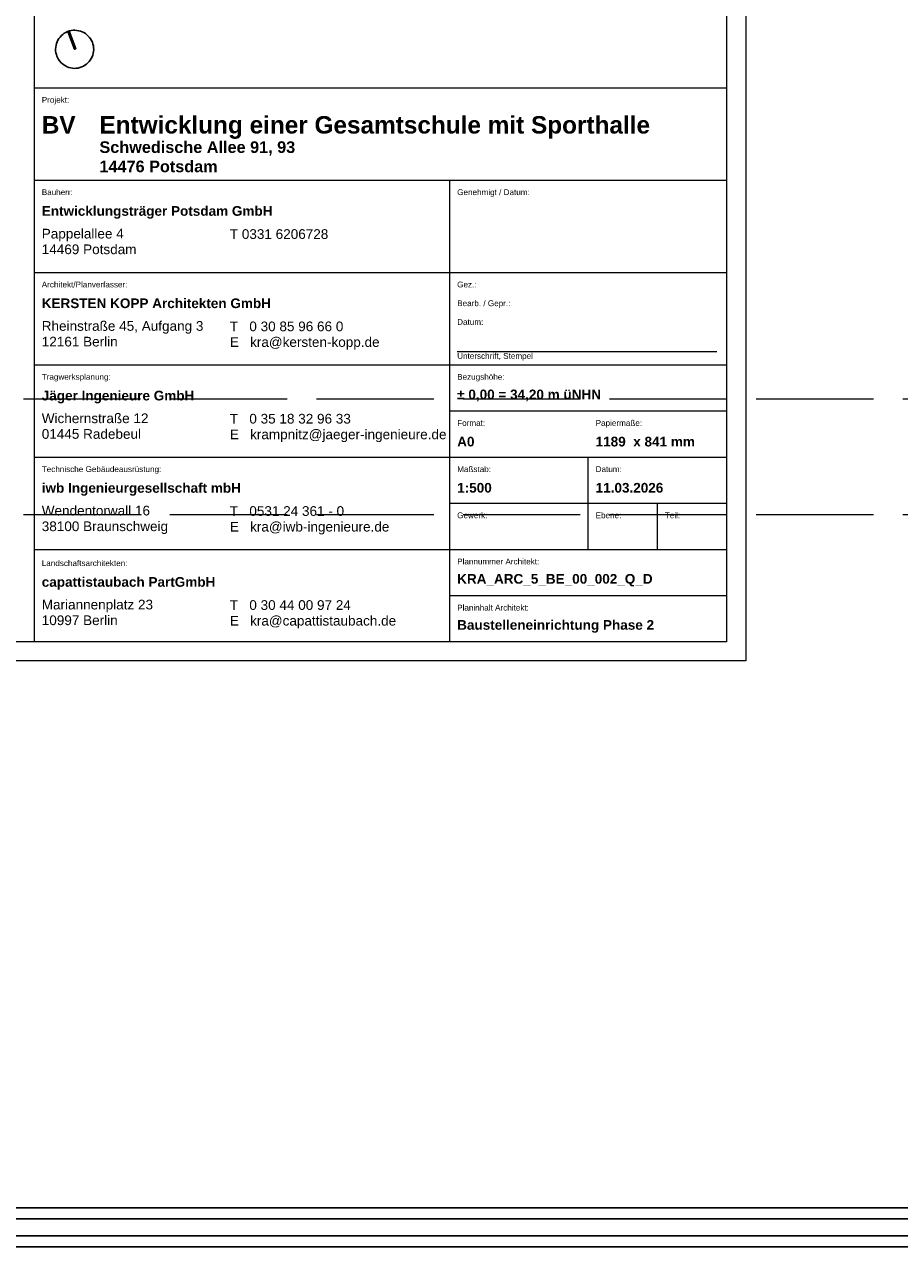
# Model space of a CAD drawing. Header units: metres. Extents: x -5203299 to 2078834, y 245743 to 5817682.
# Tile 207 of 256: x 366759 to 366873, y 5813836 to 5813995. Entities that reach past the tile are written whole.
import ezdxf

# ---------------------------------------------------------------- set-up
doc = ezdxf.new("R2010")
doc.units = ezdxf.units.M
doc.header["$LTSCALE"] = 0.5
doc.linetypes.add('ISO-02 Strichlinie', pattern=[3.81, 3.048, -0.762])
doc.linetypes.add('Linienart-40', pattern=[1.399915, 0.599963, -0.799951])
for name, color, linetype, lineweight in [('30 -39 Baustelle- Fläche', 7, 'Continuous', 15), ('70 -74 Zeichnungsblatt- 4 Plankopf Linie', 7, 'Continuous', 13), ('70 -74 Zeichnungsblatt- 5 Plankopf Text', 7, 'Continuous', 18), ('70 -74 Zeichnungsblatt- 6 Plankopf Symbole', 7, 'Continuous', 18), ('70 -76 Zeichnungsblatt -2 Plankopf Text', 7, 'Continuous', 18), ('Keine', 7, 'Continuous', 9)]:
    doc.layers.add(name, color=color, linetype=linetype, lineweight=lineweight)
for name, color, linetype, lineweight, true_color in [('70 -72 Beschriftung- 1 Beschriftung allgemein', 7, 'Continuous', 9, 0xff6633), ('99.04_Gleisplanung VP 02_23-EB-1236L-A-FAHRKANTE', 150, 'Continuous', 35, 0x007fff), ('99.04_Gleisplanung VP 02_23-EB-1236R-A-FAHRKANTE', 150, 'Continuous', 35, 0x007fff)]:
    doc.layers.add(name, color=color, linetype=linetype, lineweight=lineweight, true_color=true_color)
doc.styles.add('Arial', font='arial.ttf')
doc.styles.add('Arial (bold)', font='arialbd.ttf')

# ---------------------------------------------------------------- blocks, each defined once
blk = doc.blocks.new('Gruppe-1087')
at = {"layer": '70 -74 Zeichnungsblatt- 4 Plankopf Linie'}
for p, q in [((0.40945, -0.12334), (0.40945, -0.4155)), ((0.58945, -0.1235), (0.58945, -0.4155)), ((0.40945, -0.2715), (0.58945, -0.2715)), ((0.40945, -0.2955), (0.58945, -0.2955)), ((0.51745, -0.2955), (0.51745, -0.4155)), ((0.40945, -0.3195), (0.58945, -0.3195)), ((0.40945, -0.3435), (0.58945, -0.3435)), ((0.51745, -0.3555), (0.58945, -0.3555)), ((0.40945, -0.3675), (0.58945, -0.3675)), ((0.55345, -0.3675), (0.55345, -0.3795)), ((0.51745, -0.3795), (0.58945, -0.3795)), ((0.55345, -0.3795), (0.55345, -0.3915)), ((0.57145, -0.3795), (0.57145, -0.3915)), ((0.40945, -0.3915), (0.58945, -0.3915)), ((0.58945, -0.3915), (0.58945, -0.4035)), ((0.51745, -0.4035), (0.58945, -0.4035))]:
    blk.add_line(p, q, dxfattribs=at)
at = {"layer": '70 -74 Zeichnungsblatt- 4 Plankopf Linie', "linetype": 'Linienart-40', "lineweight": 13, "transparency": 33554687}
blk.add_line((0.51945, -0.34007), (0.58694, -0.34007), dxfattribs=at)
at = {"layer": '70 -74 Zeichnungsblatt- 5 Plankopf Text', "attachment_point": 1}
for s, insert, char_height, line_spacing_factor, style in [('Projekt:', (0.41145, -0.27389), 0.00151, 0.970891, 'Arial'), ('BV', (0.41145, -0.27887), 0.004531, 0.996218, 'Arial (bold)'), ('Genehmigt / Datum:', (0.51945, -0.29789), 0.0015105, 0.970891, 'Arial'), ('Entwicklungsträger Potsdam GmbH', (0.41145, -0.30226), 0.0025172, 0.996218, 'Arial (bold)'), ('Pappelallee 4\\P14469 Potsdam', (0.41145, -0.30816), 0.0025172, 0.970891, 'Arial'), ('T 0331 6206728', (0.46034, -0.30827), 0.0025172, 0.970891, 'Arial'), ('Architekt/Planverfasser:', (0.41145, -0.32189), 0.0015105, 0.970891, 'Arial'), ('Gez.:', (0.51945, -0.32189), 0.00151, 0.970891, 'Arial'), ('KERSTEN KOPP Architekten GmbH', (0.41145, -0.32626), 0.0025172, 0.996218, 'Arial (bold)'), ('Bearb. / Gepr.:', (0.51945, -0.32676), 0.0015105, 0.970891, 'Arial'), ('Datum:', (0.51945, -0.33163), 0.00151, 0.970891, 'Arial'), ('Rheinstraße 45, Aufgang 3\\P12161 Berlin', (0.41145, -0.33216), 0.0025172, 0.970891, 'Arial'), ('T   0 30 85 96 66 0\\PE   kra@kersten-kopp.de', (0.46034, -0.33227), 0.0025172, 0.970891, 'Arial'), ('Unterschrift, Stempel', (0.51945, -0.34046), 0.0015105, 0.970891, 'Arial'), ('Tragwerksplanung:', (0.41145, -0.34589), 0.0015105, 0.970891, 'Arial'), ('Bezugshöhe:', (0.51945, -0.34589), 0.0015105, 0.970891, 'Arial'), ('Jäger Ingenieure GmbH', (0.41145, -0.35026), 0.0025172, 0.996218, 'Arial (bold)'), ('Wichernstraße 12\\P01445 Radebeul', (0.41145, -0.35616), 0.0025172, 0.970891, 'Arial'), ('T   0 35 18 32 96 33\\PE   krampnitz@jaeger-ingenieure.de', (0.46034, -0.35627), 0.0025172, 0.970891, 'Arial'), ('Format:', (0.51945, -0.35789), 0.00151, 0.970891, 'Arial'), ('Papiermaße:', (0.55545, -0.35789), 0.0015105, 0.970891, 'Arial'), ('Technische Gebäudeausrüstung:', (0.41145, -0.36989), 0.0015105, 0.970891, 'Arial'), ('Maßstab:', (0.51945, -0.36989), 0.00151, 0.970891, 'Arial'), ('Datum:', (0.55545, -0.36989), 0.00151, 0.970891, 'Arial'), ('iwb Ingenieurgesellschaft mbH', (0.41145, -0.37426), 0.0025172, 0.996218, 'Arial (bold)'), ('Wendentorwall 16\\P38100 Braunschweig', (0.41145, -0.38016), 0.0025172, 0.970891, 'Arial'), ('T   0531 24 361 - 0\\PE   kra@iwb-ingenieure.de', (0.46034, -0.38027), 0.0025172, 0.970891, 'Arial'), ('Gewerk:', (0.51945, -0.38189), 0.00151, 0.970891, 'Arial'), ('Ebene:', (0.55545, -0.38189), 0.00151, 0.970891, 'Arial'), ('Teil:', (0.57345, -0.38189), 0.00151, 0.970891, 'Arial'), ('Landschaftsarchitekten:', (0.41145, -0.39433), 0.0015105, 0.970891, 'Arial'), ('Plannummer Architekt:', (0.51945, -0.39389), 0.0015105, 0.970891, 'Arial'), ('capattistaubach PartGmbH', (0.41145, -0.3987), 0.0025172, 0.996218, 'Arial (bold)'), ('Mariannenplatz 23\\P10997 Berlin', (0.41145, -0.40459), 0.0025172, 0.970891, 'Arial'), ('T   0 30 44 00 97 24\\PE   kra@capattistaubach.de', (0.46034, -0.40471), 0.0025172, 0.970891, 'Arial'), ('Planinhalt Architekt:', (0.51945, -0.40589), 0.0015105, 0.970891, 'Arial')]:
    blk.add_mtext(s, dxfattribs=dict(at, insert=insert, char_height=char_height, line_spacing_factor=line_spacing_factor, style=style))
at = {"layer": '70 -74 Zeichnungsblatt- 5 Plankopf Text', "line_spacing_factor": 0.996218, "style": 'Arial (bold)'}
for s, insert, char_height, width, attachment_point in [('Entwicklung einer Gesamtschule mit Sporthalle', (0.42645, -0.27887), 0.004531, 0.1612116, 1), ('Schwedische Allee 91, 93\\P14476 Potsdam', (0.42645, -0.28542), 0.0030207, 0.089, 1), ('± 0,00 = 34,20 m üNHN', (0.51945, -0.3515), 0.0025172, 0.068, 4), ('A0', (0.51945, -0.3635), 0.002517, 0.032, 4), ('1189  x 841 mm', (0.55545, -0.3635), 0.0025172, 0.032, 4), ('1:500', (0.51945, -0.3755), 0.002517, 0.068, 4), ('11.03.2026', (0.55545, -0.3755), 0.002517, 0.0268028, 4), ('KRA_ARC_5_BE_00_002_Q_D', (0.51945, -0.39952), 0.0025172, 0.0682872, 4), ('Baustelleneinrichtung Phase 2', (0.51945, -0.41152), 0.0025172, 0.0682872, 4)]:
    blk.add_mtext(s, dxfattribs=dict(at, insert=insert, char_height=char_height, width=width, attachment_point=attachment_point))
at = {"layer": '70 -76 Zeichnungsblatt -2 Plankopf Text', "insert": (0.41145, -0.29789), "char_height": 0.00151, "attachment_point": 1, "line_spacing_factor": 0.970891, "style": 'Arial'}
blk.add_mtext('Bauherr:', dxfattribs=at)
blk = doc.blocks.new('Nordpfeil 01')
at = {"layer": '70 -74 Zeichnungsblatt- 6 Plankopf Symbole', "linetype": 'Continuous', "lineweight": 0}
blk.add_hatch(color=7, dxfattribs=at).paths.add_polyline_path([(0, 0.00706), (0.00045, 0.00706), (0.00045, 0), (0, 0)])
at = {"layer": '70 -74 Zeichnungsblatt- 6 Plankopf Symbole', "lineweight": 25, "flags": 128}
for points in [[(-0.00194, -0.00681), (-0.00259, -0.00658), (-0.00323, -0.0063), (-0.00383, -0.00595), (-0.00439, -0.00555), (-0.00492, -0.00509), (-0.00539, -0.00458), (-0.00581, -0.00403), (-0.00618, -0.00344), (-0.00649, -0.00282), (-0.00673, -0.00217), (-0.00691, -0.0015), (-0.00703, -0.00081), (-0.00707, -0.00012), (-0.00705, 0.00057), (-0.00696, 0.00126), (-0.00681, 0.00194), (-0.00658, 0.00259), (-0.0063, 0.00323), (-0.00595, 0.00383), (-0.00555, 0.00439), (-0.00509, 0.00492), (-0.00458, 0.00539), (-0.00403, 0.00581), (-0.00344, 0.00618), (-0.00282, 0.00649), (-0.00217, 0.00673), (-0.0015, 0.00691), (-0.00081, 0.00703), (-0.00012, 0.00707), (0.00057, 0.00705), (0.00126, 0.00696), (0.00194, 0.00681), (0.00259, 0.00658), (0.00323, 0.0063), (0.00383, 0.00595), (0.00439, 0.00555), (0.00492, 0.00509), (0.00539, 0.00458), (0.00581, 0.00403), (0.00618, 0.00344), (0.00649, 0.00282), (0.00673, 0.00217), (0.00691, 0.0015), (0.00703, 0.00081), (0.00707, 0.00012), (0.00705, -0.00057), (0.00696, -0.00126), (0.00681, -0.00194), (0.00658, -0.00259), (0.0063, -0.00323), (0.00595, -0.00383), (0.00555, -0.00439), (0.00509, -0.00492), (0.00458, -0.00539), (0.00403, -0.00581), (0.00344, -0.00618), (0.00282, -0.00649), (0.00217, -0.00673), (0.0015, -0.00691), (0.00081, -0.00703), (0.00012, -0.00707), (-0.00057, -0.00705), (-0.00126, -0.00696)], [(0, 0.00706), (0.00045, 0.00706), (0.00045, 0), (0, 0)]]:
    blk.add_lwpolyline(points, close=True, dxfattribs=at)
blk = doc.blocks.new('Plankopf')
at = {"layer": '70 -74 Zeichnungsblatt- 4 Plankopf Linie', "color": 7, "transparency": 33554687}
blk.add_blockref('Gruppe-1087', (0, 0), dxfattribs=at)
at = {"layer": '70 -74 Zeichnungsblatt- 4 Plankopf Linie', "color": 0, "flags": 1}
for tag in ['Approval', 'Approval', 'Approval', 'Approval', 'Approval', 'AR_Genehmigt_-_Datum', 'Auto_Generate_Page_Number', 'Auto_Total_Num_Sheets', 'Auftraggeber', 'Auftraggeber_Zusatz_-1-', 'Auftraggeber_Zusatz_-2-', 'Architekt', 'Architekt_Zusatz_-1-', 'Architekt_Zusatz_-2-', 'Approval', 'Current_Plot_Date', 'Scale', 'Sheet_Number', 'Sheet_Title', 'Teil', 'Gewerk', 'Total_Num_Sheets', 'Tragwerksplanung', 'Tragwerksplanung_Zusatz_-1-', 'Tragwerksplanung_Zusatz_-2-', 'Geschäftszeichen', 'Zone', 'Zone', 'Zone', 'Zone', 'Zone', 'Status', 'TGA', 'TGA_Zusatz_-1-', 'TGA_Zusatz_-2-', 'Zone', 'Number', 'Publish_Date', 'Number', 'Publish_Date', 'Number', 'Publish_Date', 'Number', 'Publish_Date', 'Number', 'Publish_Date', 'Planungsgrundlagen', 'Plot_Date_Format', 'BH_Genehmigt_-_Datum', 'Papiermaße', 'Ebene', 'Page_Number', 'Plannummer_Fachplaner', 'File_Name', 'File_Name_Include_Path', 'Projektname_Zusatz', 'Project_Address', 'Landschaftsarchitekt', 'Landschaftsarchitekten_Zusatz-1-', 'Landschaftsarchitekten_Zusatz_-2-', 'Höhe_üNHN', 'Leistungsphase', 'Number', 'Publish_Date', 'Recipients', 'Recipients', 'Recipients', 'Recipients', 'Recipients', 'Project_Date', 'Project_ID', 'Project_Name', 'Recipients', 'Date', 'Note', 'Date', 'Note', 'Date', 'Note', 'Date', 'Note', 'Date', 'Note', 'Format', 'Date', 'Date', 'Note']:
    blk.add_attdef(tag, (-0.5945, -0.4205), '', height=0.00018, dxfattribs=at)
at = {"layer": '70 -74 Zeichnungsblatt- 4 Plankopf Linie', "transparency": 33554687, "flags": 128}
for points in [[(-0.5945, 0.4205), (0.5945, 0.4205), (0.5945, -0.4205), (-0.5945, -0.4205)], [(-0.5745, -0.4155), (-0.5745, 0.4155), (0.5895, 0.4155), (0.5895, -0.4155)]]:
    blk.add_lwpolyline(points, close=True, dxfattribs=at)
at = {"layer": '70 -74 Zeichnungsblatt- 4 Plankopf Linie', "color": 7, "transparency": 33554687, "xscale": 0.7000000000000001, "yscale": 0.7000000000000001, "zscale": 0.7000000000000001, "rotation": 20.7}
blk.add_blockref('Nordpfeil 01', (0.42, -0.2615), dxfattribs=at)
blk = doc.blocks.new('_23-07-06_Massenplan_TB_Weiterführende Schule-2 (3D)')
at = {"layer": '99.04_Gleisplanung VP 02_23-EB-1236L-A-FAHRKANTE', "flags": 128}
for points in [[(562.05, 14.66), (-195.68, 14.71, -0.005965), (-243.37, 15.28), (-544.42, 22.49)], [(562.05, 13.23), (-195.68, 13.28), (-195.68, 13.28, -0.005965), (-243.4, 13.85), (-243.4, 13.85), (-243.4, 13.85), (-544.46, 21.05, -0.000153)]]:
    blk.add_lwpolyline(points, format="xyb", dxfattribs=at)
at = {"layer": '99.04_Gleisplanung VP 02_23-EB-1236R-A-FAHRKANTE', "flags": 128}
for points in [[(563.02, 18.31), (-195.63, 18.36), (-195.63, 18.36, -0.005965), (-243.33, 18.93), (-544.41, 26.14)], [(563.02, 16.88), (-195.63, 16.93, -0.005965), (-243.36, 17.5), (-544.44, 24.7)]]:
    blk.add_lwpolyline(points, format="xyb", dxfattribs=at)
blk = doc.blocks.new('Gruppe-1113')
at = {"layer": '70 -72 Beschriftung- 1 Beschriftung allgemein', "linetype": 'ISO-02 Strichlinie'}
for p, q in [((-183.872, 379.966), (1.134, 379.966)), ((-183.872, 378.466), (1.134, 378.466))]:
    blk.add_line(p, q, dxfattribs=at)
blk = doc.blocks.new('_BE Phase 1 (3D)')
at = {"layer": '30 -39 Baustelle- Fläche', "color": 7}
blk.add_blockref('Gruppe-1113', (0, 0), dxfattribs=at)

msp = doc.modelspace()

# ---------------------------------------------------------------- block references
at = {"layer": '70 -74 Zeichnungsblatt- 4 Plankopf Linie', "xscale": 500, "yscale": 500, "zscale": 500}
msp.add_blockref('Plankopf', (366555.71, 5814122.76), dxfattribs=at)

# ---------------------------------------------------------------- next in the draw order: block references
at = {"layer": 'Keine', "color": 1}
msp.add_blockref('_23-07-06_Massenplan_TB_Weiterführende Schule-2 (3D)', (366702.72, 5813823.08), dxfattribs=at)

# ---------------------------------------------------------------- next in the draw order: block references
at = {"layer": 'Keine', "color": 1, "xscale": 10, "yscale": 10, "zscale": 10}
msp.add_blockref('_BE Phase 1 (3D)', (368102.47, 5810146.9), dxfattribs=at)

doc.saveas('drawing.dxf')
